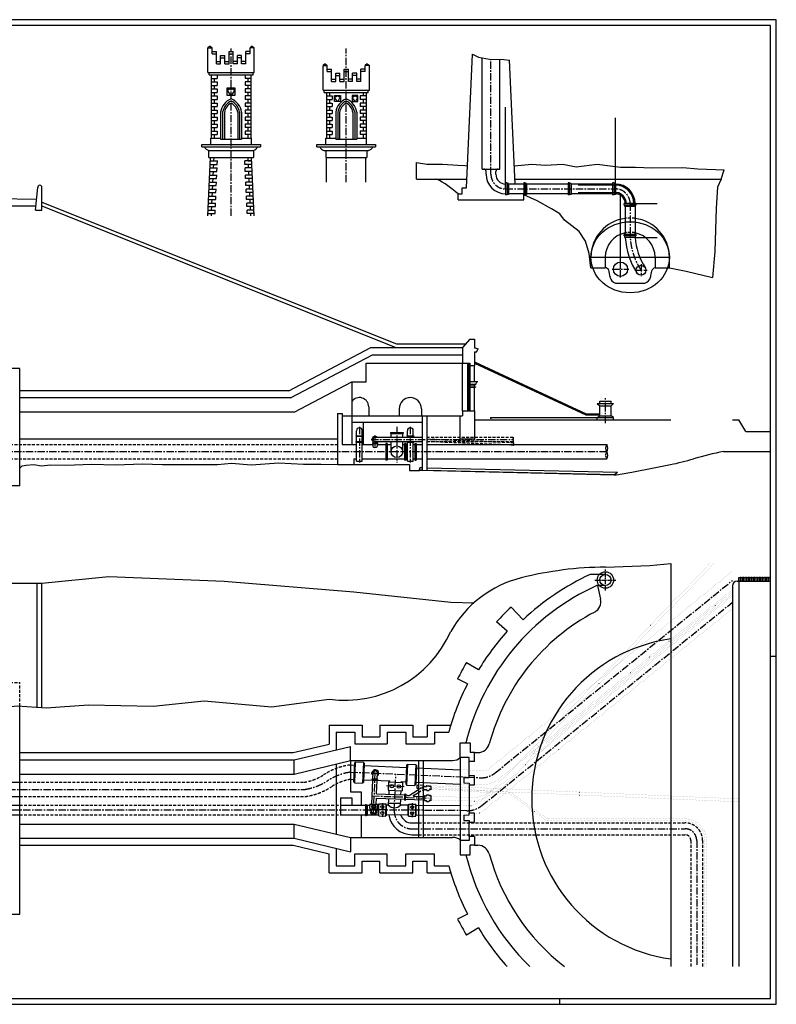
# Paper-space layout 'Ansicht 3' of a CAD drawing. Extents: x 1 to 126713, y 1 to 84101.
# Tile 3 of 3: x 62063 to 126713, y 1 to 84101. Entities that reach past the tile are written whole.
import ezdxf

# ---------------------------------------------------------------- set-up
doc = ezdxf.new("R2010")
doc.units = 0
doc.header["$LTSCALE"] = 500
for name, pattern in [('MITTE', [2, 1.25, -0.25, 0.25, -0.25]), ('MITTE2', [1.125, 0.75, -0.125, 0.125, -0.125]), ('PUNKT', [0.25, 0, -0.25]), ('VERDECKT', [0.375, 0.25, -0.125]), ('VERDECKTX2', [0.75, 0.5, -0.25])]:
    doc.linetypes.add(name, pattern=pattern)
for name, color, linetype in [('3DHilf', 4, 'CONTINUOUS'), ('3DXHilf', 3, 'CONTINUOUS'), ('MI25', 7, 'MITTE'), ('MI25K', 8, 'MITTE2'), ('P50', 1, 'PUNKT'), ('RAHMENA', 7, 'CONTINUOUS'), ('RAHMENI', 4, 'CONTINUOUS'), ('VE25', 7, 'VERDECKTX2'), ('VE25K', 8, 'VERDECKT'), ('VE50', 1, 'VERDECKTX2'), ('VO20', 5, 'CONTINUOUS'), ('VO25', 7, 'CONTINUOUS'), ('VO35', 2, 'CONTINUOUS'), ('VO50', 1, 'CONTINUOUS'), ('VO70', 4, 'CONTINUOUS')]:
    doc.layers.add(name, color=color, linetype=linetype)

psp = doc.layouts.new('Ansicht 3')

# ---------------------------------------------------------------- linework, layer by layer
at = {"layer": '3DHilf'}
for p, q in [((103585, 69644), (103585, 76639)), ((112971, 69644), (112971, 75704)), ((114228, 68387), (116536, 68387)), ((114647, 65503), (116536, 65503))]:
    psp.add_line(p, q, dxfattribs=at)
at = {"layer": '3DXHilf'}
for p, q in [((113400, 62787), (113400, 69241)), ((110871, 63804), (117576, 63804))]:
    psp.add_line(p, q, dxfattribs=at)
psp.add_ellipse((114224, 63804), major_axis=(-3352, 0), ratio=0.904847, dxfattribs=at)
at = {"layer": 'MI25'}
for p, q in [((80127, 67335), (80127, 81652)), ((89965, 70227), (89965, 81652)), ((102328, 70901), (102328, 80728)), ((103585, 69644), (112971, 69644)), ((114228, 68387), (114228, 66145)), ((113400, 62078), (113400, 63497)), ((115153, 63223), (115153, 62184)), ((112690, 62787), (114109, 62787)), ((114633, 62703), (115672, 62703)), ((112113, 49649), (112113, 51780)), ((91090, 49336), (91090, 46293)), ((94290, 49336), (94290, 46293)), ((95440, 49336), (95440, 46293)), ((92096, 48255), (104240, 48255)), ((112221, 47195), (9120, 47195)), ((102681, 19760), (122963, 36204)), ((101559, 16983), (122963, 34338)), ((90333, 19832), (101451, 19353)), ((92294, 16184), (92459, 20028)), ((94071, 16565), (94204, 19665)), ((94909, 18584), (93410, 18649)), ((12092, 18356), (86413, 18356)), ((92176, 17798), (95026, 17701)), ((95139, 17667), (95074, 17692)), ((96687, 17713), (96470, 17630)), ((93064, 17191), (93054, 16009)), ((95186, 17658), (96438, 17615)), ((95608, 17168), (95598, 15986)), ((96687, 17503), (96470, 17601)), ((7369, 16603), (92663, 16603)), ((100282, 16537), (92663, 16603)), ((95578, 14992), (118913, 14992)), ((119913, 13992), (119913, 3222))]:
    psp.add_line(p, q, dxfattribs=at)
for centre, radius, start, end in [((103585, 70901), 1257, 180, 270), ((112971, 68387), 1257, 0, 90), ((119899, 65824), 5680, 176.76294, 213.32536), ((91078, 14882), 5006, 98.55807, 122.70586), ((101529, 21180), 1828, 267.53358, 309.03551), ((85668, 23306), 5006, 278.55807, 302.70586), ((100299, 18536), 2000, 269.5002, 309.03551), ((95578, 16500), 1509, 177.53358, 270), ((118913, 13992), 1000, 0, 90)]:
    psp.add_arc(centre, radius, start, end, dxfattribs=at)
at = {"layer": 'MI25K'}
for p, q in [((92421, 48580), (92421, 47480)), ((112113, 35342), (112113, 37142)), ((111213, 36242), (113013, 36242))]:
    psp.add_line(p, q, dxfattribs=at)
at = {"layer": 'P50'}
for p, q in [((106757, 22753), (106916, 22557)), ((106195, 22176), (106367, 21964)), ((106074, 21553), (106074, 21553)), ((104606, 19742), (105382, 20622)), ((96537, 18700), (123513, 17543)), ((96537, 18450), (123513, 17293)), ((120611, 13992), (120611, 3222)), ((120763, 13992), (120763, 3222))]:
    psp.add_line(p, q, dxfattribs=at)
at = {"layer": 'P50', "ltscale": 0.25}
for p, q in [((96862, 17676), (97012, 17676)), ((96717, 17620), (96837, 17620)), ((96717, 17594), (96837, 17594)), ((96837, 17651), (96837, 17563)), ((96862, 17538), (97012, 17538)), ((97037, 17651), (97037, 17563)), ((97187, 17620), (97037, 17620)), ((97187, 17594), (97037, 17594))]:
    psp.add_line(p, q, dxfattribs=at)
at = {"layer": 'P50'}
for points in [[(99713, 16961), (100252, 16956, 0.204681), (101703, 17561), (106892, 22892), (121017, 37642)], [(99713, 20040), (101477, 19962, 0.183092), (102297, 20233), (122963, 36989)], [(99713, 18816), (101424, 18743, 0.182188), (103065, 19286), (122963, 35420)], [(105848, 21543), (106030, 21392), (106030, 21392, 0.261243), (107267, 22324), (107267, 22324), (122963, 35051)], [(105968, 21640), (106074, 21553, 0.255763), (107142, 22418), (107142, 22418), (122963, 35246)], [(99713, 16123), (100278, 16118, 0.174237), (101823, 16658), (122963, 33798)], [(97187, 18550), (103947, 18120, -0.142431), (104067, 18077), (107078, 15885, 0.158643), (107212, 15842), (118913, 15842)], [(97187, 18397), (103894, 17971, -0.142431), (104014, 17928), (107028, 15733, 0.158643), (107162, 15690), (118913, 15690)]]:
    psp.add_lwpolyline(points, format="xyb", dxfattribs=at)
for points in [[(122963, 34877), (105382, 20622), (106316, 21942), (107072, 22718), (121363, 37642)], [(97187, 17455), (101163, 17352), (102028, 17732), (102975, 18311), (103595, 18790), (104606, 19742), (102686, 18436), (101787, 17877), (101163, 17656), (97187, 17759)]]:
    psp.add_lwpolyline(points, dxfattribs=at)
at = {"layer": 'P50', "ltscale": 0.5}
for centre, start, end in [((96862, 17651), 90, 180), ((97012, 17651), 360, 90), ((96862, 17563), 180, 270), ((97012, 17563), 270, 360)]:
    psp.add_arc(centre, 25, start, end, dxfattribs=at)
at = {"layer": 'P50'}
for radius in [1850, 1698]:
    psp.add_arc((118913, 13992), radius, 0, 90, dxfattribs=at)
at = {"layer": 'RAHMENA'}
for p, q in [((126713, 84101), (1, 84101)), ((126713, 1), (126713, 84101)), ((126713, 29701), (126213, 29701)), ((1, 1), (126713, 1))]:
    psp.add_line(p, q, dxfattribs=at)
at = {"layer": 'RAHMENI'}
for p, q in [((126213, 83601), (2501, 83601)), ((126213, 501), (126213, 83601)), ((2501, 501), (126213, 501))]:
    psp.add_line(p, q, dxfattribs=at)
at = {"layer": 'VE25'}
for p, q in [((96840, 48430), (104240, 48430)), ((104276, 47958), (96840, 48263)), ((96840, 48080), (104240, 48080)), ((104268, 47758), (96840, 48063)), ((60863, 47805), (89221, 47805)), ((60863, 46586), (89221, 46586)), ((60863, 27485), (62063, 27485)), ((62063, 25486), (62063, 27485)), ((62063, 18966), (86366, 18966)), ((96537, 18700), (96137, 18717)), ((96137, 18342), (96537, 18592)), ((62063, 17747), (86457, 17747)), ((96537, 18450), (96137, 18467)), ((96137, 18106), (96537, 18356)), ((62063, 17022), (89463, 17022)), ((62063, 16184), (89463, 16184)), ((96137, 15494), (118913, 15494)), ((96137, 14489), (118913, 14489)), ((119410, 13992), (119410, 3222)), ((120416, 13992), (120416, 3222))]:
    psp.add_line(p, q, dxfattribs=at)
for centre, radius, start, end in [((91078, 14882), 5616, 97.84972, 122.70586), ((85668, 23306), 4397, 279.1332, 302.70586), ((85668, 23306), 5616, 278.0795, 302.70586), ((91078, 14882), 4397, 99.4022, 122.70586), ((118913, 13992), 1503, 0, 90), ((118913, 13992), 497, 0, 90)]:
    psp.add_arc(centre, radius, start, end, dxfattribs=at)
at = {"layer": 'VE25K'}
for centre, radius, start, end in [((104361, 48342), 149, 144.06558, 215.93442), ((104119, 48342), 149, 324.06558, 35.93442), ((104119, 48167), 149, 324.06558, 35.93442), ((104343, 47905), 85.2, 141.71108, 213.57992), ((104205, 47910), 85.2, 321.71108, 33.57992), ((104201, 47811), 85.2, 321.71108, 33.57992), ((112641, 46890), 519, 144.06558, 215.93442)]:
    psp.add_arc(centre, radius, start, end, dxfattribs=at)
at = {"layer": 'VE50'}
for radius, start, end in [(3352, 82.70975, 97.1514), (2134, 78.56424, 101.21626)]:
    psp.add_arc((114224, 63804), radius, start, end, dxfattribs=at)
at = {"layer": 'VO20'}
for p, q in [((123648, 36142), (123648, 36442)), ((123783, 36142), (123783, 36442)), ((123918, 36142), (123918, 36442)), ((124053, 36142), (124053, 36442)), ((124188, 36142), (124188, 36442)), ((124323, 36142), (124323, 36442)), ((124458, 36142), (124458, 36442)), ((124593, 36142), (124593, 36442)), ((124728, 36142), (124728, 36442)), ((124863, 36142), (124863, 36442)), ((124998, 36142), (124998, 36442)), ((125133, 36142), (125133, 36442)), ((125268, 36142), (125268, 36442)), ((125403, 36142), (125403, 36442)), ((125538, 36142), (125538, 36442)), ((125673, 36142), (125673, 36442)), ((125808, 36142), (125808, 36442)), ((125943, 36142), (125943, 36442)), ((126078, 36142), (126078, 36442))]:
    psp.add_line(p, q, dxfattribs=at)
at = {"layer": 'VO25'}
for p, q in [((78332, 81835), (78152, 81685)), ((78152, 81685), (78511, 81685)), ((78152, 79585), (78152, 81685)), ((78332, 81835), (78511, 81685)), ((78511, 81185), (78511, 81685)), ((81923, 81835), (81743, 81685)), ((81743, 81185), (81743, 81685)), ((82102, 81685), (81743, 81685)), ((81923, 81835), (82102, 81685)), ((82102, 79585), (82102, 81685)), ((78511, 81385), (78870, 81385)), ((78511, 81185), (78870, 81185)), ((78870, 80335), (78870, 81385)), ((79229, 80335), (79229, 81035)), ((79229, 81035), (79589, 81035)), ((79229, 80835), (79589, 80835)), ((79589, 80335), (79589, 81035)), ((79948, 81385), (80307, 81385)), ((79948, 80335), (79948, 81385)), ((79948, 81185), (80307, 81185)), ((80307, 80335), (80307, 81385)), ((81025, 81035), (80666, 81035)), ((80666, 80335), (80666, 81035)), ((81025, 80835), (80666, 80835)), ((81025, 80335), (81025, 81035)), ((81743, 81385), (81384, 81385)), ((81384, 80335), (81384, 81385)), ((81743, 81185), (81384, 81185)), ((78870, 80535), (79229, 80535)), ((78870, 80335), (79229, 80335)), ((79589, 80535), (79948, 80535)), ((79589, 80335), (79948, 80335)), ((80666, 80535), (80307, 80535)), ((80666, 80335), (80307, 80335)), ((81384, 80535), (81025, 80535)), ((81384, 80335), (81025, 80335)), ((88170, 80335), (87990, 80185)), ((87990, 80185), (88349, 80185)), ((87990, 78085), (87990, 80185)), ((88170, 80335), (88349, 80185)), ((88349, 79685), (88349, 80185)), ((91760, 80335), (91581, 80185)), ((91581, 79685), (91581, 80185)), ((91940, 80185), (91581, 80185)), ((91760, 80335), (91940, 80185)), ((91940, 78085), (91940, 80185)), ((78152, 79585), (82102, 79585)), ((78252, 79385), (78252, 79585)), ((78252, 79385), (82002, 79385)), ((78438, 79385), (78438, 73985)), ((78438, 79085), (78938, 79085)), ((78688, 79085), (78688, 78785)), ((78938, 79385), (78938, 79085)), ((81316, 79385), (81316, 79085)), ((81816, 79085), (81316, 79085)), ((81566, 79085), (81566, 78785)), ((81816, 79385), (81816, 73985)), ((82002, 79385), (82002, 79585)), ((88349, 79885), (88708, 79885)), ((88349, 79685), (88708, 79685)), ((88708, 78835), (88708, 79885)), ((89067, 78835), (89067, 79535)), ((89067, 79535), (89426, 79535)), ((89067, 79335), (89426, 79335)), ((89426, 78835), (89426, 79535)), ((89785, 79885), (90145, 79885)), ((89785, 78835), (89785, 79885)), ((89785, 79685), (90145, 79685)), ((90145, 78835), (90145, 79885)), ((90863, 79535), (90504, 79535)), ((90504, 78835), (90504, 79535)), ((90863, 79335), (90504, 79335)), ((90863, 78835), (90863, 79535)), ((91581, 79885), (91222, 79885)), ((91222, 78835), (91222, 79885)), ((91581, 79685), (91222, 79685)), ((78438, 78785), (78938, 78785)), ((78438, 78485), (78938, 78485)), ((78438, 78485), (78938, 78485)), ((78688, 78485), (78688, 78185)), ((78938, 78785), (78938, 78485)), ((79802, 78285), (80452, 78285)), ((79802, 77635), (79802, 78285)), ((80452, 78285), (80452, 77635)), ((81816, 78785), (81316, 78785)), ((81316, 78785), (81316, 78485)), ((81816, 78485), (81316, 78485)), ((81816, 78485), (81316, 78485)), ((81566, 78485), (81566, 78185)), ((88708, 79035), (89067, 79035)), ((88708, 78835), (89067, 78835)), ((89426, 79035), (89785, 79035)), ((89426, 78835), (89785, 78835)), ((90504, 79035), (90145, 79035)), ((90504, 78835), (90145, 78835)), ((91222, 79035), (90863, 79035)), ((91222, 78835), (90863, 78835)), ((78438, 78185), (78938, 78185)), ((78438, 77885), (78938, 77885)), ((78438, 77585), (78938, 77585)), ((78688, 77885), (78688, 77585)), ((78938, 78185), (78938, 77885)), ((78938, 77585), (78938, 77285)), ((80452, 77635), (79802, 77635)), ((81816, 78185), (81316, 78185)), ((81316, 78185), (81316, 77885)), ((81816, 77885), (81316, 77885)), ((81816, 77585), (81316, 77585)), ((81316, 77585), (81316, 77285)), ((81566, 77885), (81566, 77585)), ((87990, 78085), (91940, 78085)), ((88090, 77885), (88090, 78085)), ((88090, 77885), (91840, 77885)), ((88276, 77885), (88276, 73985)), ((88276, 77585), (88776, 77585)), ((88526, 77885), (88526, 77585)), ((88776, 77585), (88776, 77285)), ((88961, 77623), (89461, 77623)), ((88961, 77123), (88961, 77623)), ((89461, 77623), (89461, 77123)), ((90969, 77623), (90469, 77623)), ((90469, 77623), (90469, 77123)), ((90969, 77123), (90969, 77623)), ((91654, 77585), (91154, 77585)), ((91154, 77585), (91154, 77285)), ((91404, 77885), (91404, 77585)), ((91654, 77885), (91654, 73985)), ((91840, 77885), (91840, 78085)), ((78438, 77285), (78938, 77285)), ((78438, 76985), (78938, 76985)), ((78438, 76685), (78938, 76685)), ((78688, 77285), (78688, 76985)), ((78688, 76685), (78688, 76385)), ((78938, 76985), (78938, 76685)), ((81816, 77285), (81316, 77285)), ((81816, 76985), (81316, 76985)), ((81316, 76985), (81316, 76685)), ((81816, 76685), (81316, 76685)), ((81566, 77285), (81566, 76985)), ((81566, 76685), (81566, 76385)), ((88276, 77285), (88776, 77285)), ((88276, 76985), (88776, 76985)), ((88276, 76685), (88776, 76685)), ((88526, 77285), (88526, 76985)), ((88526, 76685), (88526, 76385)), ((88776, 76985), (88776, 76685)), ((89461, 77123), (88961, 77123)), ((90469, 77123), (90969, 77123)), ((91654, 77285), (91154, 77285)), ((91654, 76985), (91154, 76985)), ((91154, 76985), (91154, 76685)), ((91654, 76685), (91154, 76685)), ((91404, 77285), (91404, 76985)), ((91404, 76685), (91404, 76385)), ((78438, 76385), (78938, 76385)), ((78438, 76085), (78938, 76085)), ((78438, 75785), (78938, 75785)), ((78688, 76085), (78688, 75785)), ((78938, 76385), (78938, 76085)), ((78938, 75785), (78938, 75485)), ((79227, 76213), (79227, 73885)), ((79402, 76198), (79402, 73885)), ((79552, 76185), (79552, 73885)), ((80702, 76185), (80702, 73885)), ((80852, 76198), (80852, 73885)), ((81027, 76213), (81027, 73885)), ((81816, 76385), (81316, 76385)), ((81316, 76385), (81316, 76085)), ((81816, 76085), (81316, 76085)), ((81816, 75785), (81316, 75785)), ((81316, 75785), (81316, 75485)), ((81566, 76085), (81566, 75785)), ((88276, 76385), (88776, 76385)), ((88276, 76085), (88776, 76085)), ((88276, 75785), (88776, 75785)), ((88526, 76085), (88526, 75785)), ((88776, 76385), (88776, 76085)), ((88776, 75785), (88776, 75485)), ((89065, 76213), (89065, 73885)), ((89240, 76198), (89240, 73885)), ((89390, 76185), (89390, 73885)), ((90540, 76185), (90540, 73885)), ((90690, 76198), (90690, 73885)), ((90865, 76213), (90865, 73885)), ((91654, 76385), (91154, 76385)), ((91154, 76385), (91154, 76085)), ((91654, 76085), (91154, 76085)), ((91654, 75785), (91154, 75785)), ((91154, 75785), (91154, 75485)), ((91404, 76085), (91404, 75785)), ((78438, 75485), (78938, 75485)), ((78438, 75185), (78938, 75185)), ((78438, 74885), (78938, 74885)), ((78688, 75485), (78688, 75185)), ((78688, 74885), (78688, 74585)), ((78938, 75185), (78938, 74885)), ((81816, 75485), (81316, 75485)), ((81816, 75185), (81316, 75185)), ((81316, 75185), (81316, 74885)), ((81816, 74885), (81316, 74885)), ((81566, 75485), (81566, 75185)), ((81566, 74885), (81566, 74585)), ((88276, 75485), (88776, 75485)), ((88276, 75185), (88776, 75185)), ((88276, 74885), (88776, 74885)), ((88526, 75485), (88526, 75185)), ((88526, 74885), (88526, 74585)), ((88776, 75185), (88776, 74885)), ((91654, 75485), (91154, 75485)), ((91654, 75185), (91154, 75185)), ((91154, 75185), (91154, 74885)), ((91654, 74885), (91154, 74885)), ((91404, 75485), (91404, 75185)), ((91404, 74885), (91404, 74585)), ((78438, 74585), (78938, 74585)), ((78438, 74285), (78938, 74285)), ((78688, 74285), (78688, 73985)), ((78938, 74585), (78938, 74285)), ((81816, 74585), (81316, 74585)), ((81316, 74585), (81316, 74285)), ((81816, 74285), (81316, 74285)), ((81566, 74285), (81566, 73985)), ((88276, 74585), (88776, 74585)), ((88276, 74285), (88776, 74285)), ((88526, 74285), (88526, 73985)), ((88776, 74585), (88776, 74285)), ((91654, 74585), (91154, 74585)), ((91154, 74585), (91154, 74285)), ((91654, 74285), (91154, 74285)), ((91404, 74285), (91404, 73985)), ((77613, 73435), (82642, 73435)), ((77613, 73235), (77613, 73435)), ((77613, 73235), (82642, 73235)), ((78387, 73985), (79227, 73985)), ((78387, 73435), (78387, 73985)), ((79227, 73885), (81027, 73885)), ((81027, 73985), (81867, 73985)), ((81867, 73435), (81867, 73985)), ((82642, 73435), (82642, 73235)), ((87450, 73435), (92479, 73435)), ((87450, 73235), (87450, 73435)), ((87450, 73235), (92479, 73235)), ((88225, 73985), (89065, 73985)), ((88225, 73435), (88225, 73985)), ((89065, 73885), (90865, 73885)), ((90865, 73985), (91705, 73985)), ((91705, 73435), (91705, 73985)), ((92479, 73435), (92479, 73235)), ((78143, 67335), (78377, 72335)), ((78222, 72935), (82032, 72935)), ((78222, 72335), (78222, 72935)), ((78222, 72335), (82032, 72335)), ((82112, 67335), (81877, 72335)), ((82032, 72935), (82032, 72335)), ((88060, 72935), (91870, 72935)), ((88215, 72935), (88215, 72335)), ((88215, 72335), (91715, 72335)), ((88288, 70227), (88288, 72335)), ((91641, 70227), (91641, 72335)), ((91715, 72935), (91715, 72335)), ((78349, 71735), (78950, 71735)), ((78363, 72035), (78663, 72035)), ((78363, 72035), (78964, 72035)), ((78635, 71435), (78649, 71735)), ((78663, 72035), (78677, 72321)), ((78950, 71735), (78964, 72035)), ((81891, 72035), (81291, 72035)), ((81305, 71735), (81291, 72035)), ((81905, 71735), (81305, 71735)), ((81591, 72035), (81577, 72321)), ((81591, 72035), (81577, 72321)), ((81591, 72035), (81891, 72035)), ((81891, 72035), (81591, 72035)), ((81619, 71435), (81605, 71735)), ((78307, 70835), (78907, 70835)), ((78321, 71135), (78922, 71135)), ((78335, 71435), (78936, 71435)), ((78607, 70835), (78621, 71135)), ((78893, 70535), (78907, 70835)), ((78922, 71135), (78936, 71435)), ((81919, 71435), (81319, 71435)), ((81333, 71135), (81319, 71435)), ((81933, 71135), (81333, 71135)), ((81947, 70835), (81347, 70835)), ((81361, 70535), (81347, 70835)), ((81647, 70835), (81633, 71135)), ((78265, 69935), (78865, 69935)), ((78279, 70235), (78879, 70235)), ((78293, 70535), (78893, 70535)), ((78551, 69635), (78565, 69935)), ((78579, 70235), (78593, 70535)), ((78865, 69935), (78879, 70235)), ((81962, 70535), (81361, 70535)), ((81976, 70235), (81375, 70235)), ((81389, 69935), (81375, 70235)), ((81990, 69935), (81389, 69935)), ((81675, 70235), (81661, 70535)), ((81703, 69635), (81689, 69935)), ((63413, 67820), (63613, 69766)), ((63963, 67820), (63963, 69766)), ((78222, 69035), (78823, 69035)), ((78236, 69335), (78837, 69335)), ((78251, 69635), (78851, 69635)), ((78523, 69035), (78537, 69335)), ((78809, 68735), (78823, 69035)), ((78837, 69335), (78851, 69635)), ((82004, 69635), (81403, 69635)), ((81417, 69335), (81403, 69635)), ((82018, 69335), (81417, 69335)), ((82032, 69035), (81431, 69035)), ((81445, 68735), (81431, 69035)), ((81732, 69035), (81718, 69335)), ((55851, 68195), (63452, 68195)), ((63509, 68749), (59707, 68800)), ((63963, 68526), (94272, 56402)), ((63963, 68197), (94213, 56097)), ((78180, 68135), (78781, 68135)), ((78194, 68435), (78795, 68435)), ((78208, 68735), (78809, 68735)), ((78466, 67835), (78480, 68135)), ((78495, 68435), (78509, 68735)), ((78781, 68135), (78795, 68435)), ((82046, 68735), (81445, 68735)), ((82060, 68435), (81459, 68435)), ((81473, 68135), (81459, 68435)), ((82074, 68135), (81473, 68135)), ((81760, 68435), (81746, 68735)), ((81788, 67835), (81774, 68135)), ((63413, 67820), (63963, 67820)), ((78152, 67535), (78753, 67535)), ((78166, 67835), (78767, 67835)), ((78443, 67335), (78452, 67535)), ((78753, 67535), (78767, 67835)), ((82088, 67835), (81488, 67835)), ((81502, 67535), (81488, 67835)), ((82102, 67535), (81502, 67535)), ((81811, 67335), (81802, 67535)), ((94272, 56402), (100165, 56402)), ((99913, 50695), (99913, 54776)), ((100313, 54776), (100313, 50695)), ((100413, 54776), (100413, 50695)), ((100913, 54864), (110456, 50426)), ((100913, 54776), (110438, 50346)), ((100513, 54576), (100513, 50695)), ((100913, 53201), (100913, 54576)), ((90440, 53176), (90440, 50276)), ((100513, 53201), (101213, 53201)), ((100513, 52976), (101013, 52976)), ((100513, 52926), (101013, 52926)), ((100513, 52751), (101013, 52751)), ((100513, 52701), (101013, 52701)), ((100913, 52751), (100913, 52926)), ((100913, 50695), (100913, 52701)), ((101013, 52976), (101013, 52926)), ((101013, 52751), (101013, 52701)), ((111413, 51326), (112813, 51326)), ((111413, 51326), (111638, 51126)), ((111638, 51526), (112588, 51526)), ((111638, 51526), (112588, 51526)), ((111638, 51326), (111638, 51526)), ((112588, 51326), (112588, 51526)), ((112588, 51126), (112813, 51326)), ((91890, 51026), (91890, 50276)), ((94490, 50876), (94490, 50276)), ((96390, 50876), (96390, 50276)), ((111638, 50276), (111638, 51126)), ((111638, 51126), (112588, 51126)), ((112588, 50276), (112588, 51126)), ((90440, 49726), (90440, 47805)), ((91415, 49726), (91415, 47805)), ((102313, 50126), (111413, 50126)), ((110438, 50346), (111638, 50346)), ((110456, 50426), (111638, 50426)), ((111413, 50126), (111638, 50276)), ((111413, 49926), (111413, 50126)), ((111413, 50126), (112813, 50126)), ((111638, 50276), (112588, 50276)), ((112813, 50126), (112588, 50276)), ((112813, 49926), (112813, 50126)), ((90840, 48570), (90840, 48995)), ((91340, 48570), (91340, 48995)), ((93740, 48855), (93740, 48755)), ((93740, 48855), (94840, 48855)), ((93740, 48805), (94840, 48805)), ((94840, 48855), (94840, 48755)), ((95190, 48570), (95190, 48995)), ((95690, 48570), (95690, 48995)), ((89221, 48276), (62063, 48276)), ((90790, 48570), (91390, 48570)), ((90790, 48570), (90790, 48520)), ((90790, 48520), (91390, 48520)), ((90790, 48070), (91390, 48070)), ((90790, 48070), (90790, 48020)), ((90790, 48020), (91390, 48020)), ((90840, 48070), (90840, 48520)), ((90840, 46395), (90840, 48020)), ((91340, 48070), (91340, 48520)), ((91340, 46395), (91340, 48020)), ((91390, 48570), (91390, 48520)), ((91390, 48070), (91390, 48020)), ((92196, 47962), (92196, 47912)), ((92196, 47962), (92646, 47962)), ((92246, 48255), (92246, 47962)), ((92421, 48430), (96440, 48430)), ((92421, 48080), (96440, 48080)), ((92596, 48080), (92596, 47962)), ((92646, 47962), (92646, 47912)), ((93740, 48755), (94840, 48755)), ((93790, 48430), (93790, 48755)), ((93790, 47195), (93790, 48080)), ((94790, 48430), (94790, 48755)), ((94790, 47195), (94790, 48080)), ((95140, 48570), (95740, 48570)), ((95140, 48570), (95140, 48520)), ((95140, 48520), (95740, 48520)), ((95140, 48070), (95140, 48020)), ((95140, 48070), (95740, 48070)), ((95140, 48020), (95740, 48020)), ((95190, 48430), (95190, 48520)), ((95190, 48070), (95190, 48080)), ((95190, 46395), (95190, 48020)), ((95690, 48430), (95690, 48520)), ((95690, 48070), (95690, 48080)), ((95690, 46395), (95690, 48020)), ((95740, 48570), (95740, 48520)), ((95740, 48070), (95740, 48020)), ((90821, 47805), (90840, 47805)), ((91340, 47805), (92246, 47805)), ((92196, 47912), (92646, 47912)), ((92246, 47912), (92246, 47655)), ((92596, 47912), (92596, 47655)), ((92596, 47805), (93351, 47805)), ((93351, 47905), (93351, 46485)), ((93476, 47905), (93351, 47905)), ((93414, 47905), (93414, 46485)), ((93476, 47905), (93476, 46485)), ((93476, 47805), (93790, 47805)), ((94790, 47805), (94938, 47805)), ((95063, 47905), (94938, 47905)), ((94938, 47905), (94938, 46485)), ((95000, 47905), (95000, 46485)), ((95063, 47905), (95063, 46485)), ((95063, 47805), (95190, 47805)), ((95690, 47805), (95817, 47805)), ((95817, 47905), (95817, 46485)), ((95817, 47905), (95942, 47905)), ((95880, 47905), (95880, 46485)), ((95942, 47905), (95942, 46485)), ((95942, 47805), (96440, 47805)), ((96840, 47805), (112221, 47805)), ((90821, 46586), (90840, 46586)), ((90840, 46395), (91340, 46395)), ((91340, 46586), (93351, 46586)), ((93476, 46485), (93351, 46485)), ((93476, 46586), (94938, 46586)), ((95063, 46485), (94938, 46485)), ((95063, 46586), (95190, 46586)), ((95190, 46395), (95690, 46395)), ((95690, 46586), (95817, 46586)), ((95817, 46485), (95942, 46485)), ((95942, 46586), (96440, 46586)), ((96840, 46586), (112221, 46586)), ((96238, 45620), (96240, 45820)), ((96440, 45615), (96238, 45620)), ((96440, 45815), (96240, 45820)), ((113140, 45420), (96840, 45806)), ((112900, 45225), (96840, 45606)), ((113140, 45420), (112900, 45225)), ((117713, 37642), (117713, 3222)), ((123513, 36442), (126213, 36442)), ((123513, 36142), (123513, 36442)), ((63563, 25383), (63563, 35983)), ((63963, 25356), (63963, 35983)), ((111442, 35767), (111703, 34612)), ((122963, 35742), (122963, 3222)), ((123363, 36142), (126213, 36142)), ((123513, 36142), (123513, 3222)), ((88503, 23852), (91323, 23852)), ((88503, 23852), (88503, 22223)), ((91323, 23852), (91323, 22852)), ((92846, 23852), (92846, 22852)), ((92846, 23852), (95666, 23852)), ((95666, 23852), (95666, 22852)), ((96884, 23852), (96884, 22852)), ((96884, 23852), (98903, 23852)), ((91323, 22852), (92846, 22852)), ((95666, 22852), (96884, 22852)), ((85441, 21495), (88503, 22223)), ((62063, 21495), (85441, 21495)), ((99713, 21078), (99713, 14020)), ((100913, 21504), (101221, 21504)), ((90311, 20445), (90651, 20430)), ((90660, 20644), (90589, 18995)), ((90660, 20644), (90735, 20640)), ((90738, 20715), (90661, 18917)), ((90738, 20715), (91438, 20685)), ((91438, 20685), (91360, 18887)), ((91434, 20610), (91509, 20607)), ((91509, 20607), (91438, 18959)), ((91500, 20393), (95117, 20238)), ((95126, 20451), (95055, 18803)), ((95126, 20451), (95201, 20448)), ((95204, 20523), (95127, 18725)), ((95204, 20523), (95903, 20493)), ((95903, 20493), (95826, 18695)), ((95900, 20418), (95975, 20415)), ((95975, 20415), (95904, 18766)), ((95966, 20201), (99713, 20040)), ((92240, 19288), (92260, 19749)), ((92614, 19272), (92634, 19733)), ((90360, 19219), (90598, 19209)), ((90589, 18995), (90664, 18992)), ((90661, 18917), (91360, 18887)), ((91363, 18962), (91438, 18959)), ((91447, 19172), (93676, 19076)), ((92146, 17120), (92233, 19138)), ((92183, 19141), (92187, 19216)), ((92187, 19216), (92661, 19195)), ((92212, 19214), (92215, 19289)), ((92215, 19289), (92639, 19271)), ((92558, 17972), (92608, 19122)), ((92636, 19196), (92639, 19271)), ((92658, 19120), (92661, 19195)), ((93575, 18992), (93545, 18293)), ((93575, 18992), (94774, 18941)), ((93672, 18988), (93676, 19076)), ((94677, 18945), (94681, 19033)), ((94681, 19033), (95064, 19016)), ((94774, 18941), (94744, 18241)), ((95055, 18803), (95130, 18800)), ((95127, 18725), (95826, 18695)), ((95829, 18769), (95904, 18766)), ((95913, 18980), (96537, 18953)), ((95987, 18724), (95987, 18474)), ((95987, 18724), (96137, 18717)), ((96537, 18953), (99713, 18816)), ((96537, 18592), (96687, 18592)), ((96687, 18622), (96687, 18592)), ((96687, 18622), (96717, 18622)), ((96717, 18622), (96717, 18592)), ((96717, 18592), (96837, 18592)), ((96837, 18649), (96837, 18592)), ((96862, 18674), (97012, 18674)), ((97037, 18649), (97037, 18592)), ((97157, 18592), (97037, 18592)), ((97157, 18622), (97157, 18592)), ((97187, 18622), (97157, 18622)), ((97187, 18622), (97187, 18326)), ((92558, 17972), (94982, 17890)), ((93545, 18293), (94744, 18241)), ((93627, 17936), (93642, 18289)), ((94632, 17902), (94647, 18245)), ((94963, 17440), (94985, 17965)), ((94985, 17965), (95060, 17962)), ((95038, 17438), (95060, 17962)), ((95210, 17831), (95057, 17888)), ((95341, 17844), (96137, 18342)), ((95706, 17836), (96137, 18106)), ((95718, 17790), (96567, 17761)), ((95987, 18474), (96137, 18467)), ((96537, 18356), (96687, 18356)), ((96687, 17807), (96567, 17761)), ((96687, 18356), (96687, 18326)), ((96687, 18326), (96717, 18326)), ((96687, 17837), (96687, 17807)), ((96687, 17837), (96717, 17837)), ((96717, 18356), (96837, 18356)), ((96717, 18356), (96717, 18326)), ((96717, 17837), (96717, 17807)), ((96717, 17807), (96837, 17807)), ((96837, 18356), (96837, 18299)), ((96837, 17864), (96837, 17807)), ((96862, 18274), (97012, 18274)), ((96862, 17889), (97012, 17889)), ((97157, 18356), (97037, 18356)), ((97037, 18356), (97037, 18299)), ((97037, 17864), (97037, 17807)), ((97157, 17807), (97037, 17807)), ((97157, 18356), (97157, 18326)), ((97187, 18326), (97157, 18326)), ((97187, 17837), (97157, 17837)), ((97157, 17837), (97157, 17807)), ((97187, 17837), (97187, 17377)), ((89463, 17022), (90438, 17022)), ((91247, 17022), (91597, 17022)), ((91597, 17072), (91672, 17072)), ((91597, 17072), (91597, 16134)), ((91672, 17072), (91672, 16134)), ((91672, 17047), (91747, 17047)), ((91747, 17047), (91747, 16159)), ((91747, 17022), (92005, 17022)), ((91992, 16739), (92007, 17088)), ((92007, 17088), (92657, 17060)), ((92032, 17087), (92034, 17125)), ((92034, 17125), (92633, 17099)), ((92521, 17104), (92542, 17598)), ((92542, 17598), (94966, 17515)), ((92632, 17061), (92633, 17099)), ((92642, 16711), (92657, 17060)), ((92655, 17022), (92665, 17022)), ((92723, 17022), (92665, 17022)), ((92715, 16146), (92723, 17059)), ((92760, 17059), (92723, 17059)), ((92752, 16086), (92761, 17118)), ((92761, 17118), (93363, 17113)), ((93354, 16081), (93363, 17113)), ((93400, 17053), (93362, 17053)), ((93392, 16140), (93400, 17053)), ((93587, 17014), (93400, 17016)), ((93587, 17014), (93611, 17561)), ((94599, 17140), (93593, 17149)), ((94593, 17005), (94616, 17527)), ((95267, 16999), (94593, 17005)), ((94963, 17440), (95038, 17438)), ((95041, 17513), (96567, 17461)), ((95259, 16124), (95267, 17037)), ((95305, 17037), (95267, 17037)), ((95296, 16064), (95305, 17096)), ((95305, 17096), (95907, 17091)), ((95898, 16059), (95907, 17091)), ((95944, 17031), (95907, 17031)), ((95936, 16118), (95944, 17031)), ((99713, 16961), (95944, 16993)), ((96687, 17407), (96567, 17461)), ((96687, 17620), (96662, 17610)), ((96687, 17599), (96662, 17610)), ((96687, 17624), (96687, 17620)), ((96687, 17624), (96717, 17624)), ((96687, 17599), (96687, 17590)), ((96687, 17599), (96687, 17594)), ((96687, 17590), (96717, 17590)), ((96687, 17407), (96687, 17377)), ((96687, 17377), (96717, 17377)), ((96717, 17624), (96717, 17620)), ((96717, 17594), (96717, 17590)), ((96717, 17407), (96837, 17407)), ((96717, 17407), (96717, 17377)), ((96837, 17407), (96837, 17350)), ((96862, 17325), (97012, 17325)), ((97157, 17407), (97037, 17407)), ((97037, 17407), (97037, 17350)), ((97157, 17407), (97157, 17377)), ((97187, 17377), (97157, 17377)), ((91247, 16184), (91597, 16184)), ((91597, 16134), (91672, 16134)), ((91672, 16159), (91747, 16159)), ((91747, 16184), (92661, 16184)), ((91992, 16739), (92642, 16711)), ((92017, 16737), (92016, 16700)), ((92016, 16700), (92615, 16674)), ((92119, 16476), (92128, 16695)), ((92494, 16467), (92503, 16679)), ((92617, 16712), (92615, 16674)), ((92715, 16184), (92661, 16184)), ((92752, 16146), (92715, 16146)), ((92752, 16086), (93354, 16081)), ((93392, 16140), (93354, 16140)), ((95260, 16161), (93392, 16178)), ((95297, 16124), (95259, 16124)), ((95296, 16064), (95898, 16059)), ((95936, 16118), (95899, 16118)), ((99713, 16123), (95936, 16155)), ((95578, 15494), (96137, 15494)), ((95578, 14489), (96137, 14489)), ((62063, 13589), (85441, 13589)), ((85441, 13589), (88503, 12860)), ((100913, 13580), (101221, 13580)), ((88503, 11232), (88503, 12860)), ((91323, 11232), (91323, 12232)), ((91323, 12232), (92846, 12232)), ((92846, 11232), (92846, 12232)), ((95666, 11232), (95666, 12232)), ((95666, 12232), (96884, 12232)), ((96884, 11232), (96884, 12232)), ((88503, 11232), (91323, 11232)), ((92846, 11232), (95666, 11232)), ((96884, 11232), (98903, 11232))]:
    psp.add_line(p, q, dxfattribs=at)
at = {"layer": 'VO25', "color": 7}
psp.add_line((108213, 1), (108213, 501), dxfattribs=at)
at = {"layer": 'VO25'}
for centre, radius in [((94290, 47195), 500), ((112113, 36242), 700), ((112113, 36242), 475), ((93862, 18629), 150), ((94457, 18604), 150), ((92325, 16899), 175), ((92325, 16899), 93.7), ((93060, 16856), 129), ((95604, 16833), 129), ((93055, 16344), 129), ((95599, 16321), 129)]:
    psp.add_circle(centre, radius, dxfattribs=at)
for centre, radius, start, end in [((79902, 78490), 326, 252.18682, 313.59367), ((80352, 78490), 326, 226.40633, 287.81318), ((80678, 78333), 890, 189.93117, 231.70513), ((79576, 78333), 890, 308.29487, 350.06883), ((89038, 77781), 251, 252.18682, 313.59367), ((89635, 77660), 684, 189.93117, 231.70513), ((89385, 77781), 251, 226.40633, 287.81318), ((88787, 77660), 684, 308.29487, 350.06883), ((90545, 77781), 251, 252.18682, 313.59367), ((91143, 77660), 684, 189.93117, 231.70513), ((90892, 77781), 251, 226.40633, 287.81318), ((90294, 77660), 684, 308.29487, 350.06883), ((80688, 75975), 1480, 112.26014, 170.76778), ((80688, 75975), 1305, 115.44363, 170.16666), ((80688, 75975), 1155, 119.04083, 169.54579), ((79567, 75975), 1480, 9.23222, 67.73986), ((79567, 75975), 1305, 9.83334, 64.55637), ((79567, 75975), 1155, 10.45421, 60.95917), ((90525, 75975), 1480, 112.26014, 170.76778), ((90525, 75975), 1305, 115.44363, 170.16666), ((90525, 75975), 1155, 119.04083, 169.54579), ((89404, 75975), 1480, 9.23222, 67.73986), ((89404, 75975), 1305, 9.83334, 64.55637), ((89404, 75975), 1155, 10.45421, 60.95917), ((78347, 73449), 530, 203.9173, 256.39322), ((81908, 73449), 530, 283.60678, 336.0827), ((88185, 73449), 530, 203.9173, 256.39322), ((91745, 73449), 530, 283.60678, 336.0827), ((63788, 69793), 177, 351.20259, 188.79741), ((100884, 53168), 232, 303.92958, 8.14544), ((91090, 51026), 800, 0, 144.34091), ((95440, 50876), 950, 0, 180), ((102382, 50076), 85.2, 144.06558, 215.93442), ((102382, 49976), 85.2, 144.06558, 215.93442), ((102244, 50076), 85.2, 324.06558, 35.93442), ((91090, 48995), 250, 0, 180), ((95440, 48995), 250, 0, 180), ((92421, 48255), 250, 44.427, 225.573), ((92421, 48255), 175, 90, 270), ((92421, 47758), 203, 210.51024, 329.48976), ((112641, 47500), 519, 144.06558, 215.93442), ((111801, 47500), 519, 324.06558, 35.93442), ((111801, 46890), 519, 324.06558, 35.93442), ((123363, 35742), 400, 90, 180), ((110727, 34392), 1000, 297.80375, 12.70565), ((119613, 17542), 18050, 117.80375, 164.9019), ((119613, 17542), 13800, 97.91369, 262.08631), ((101221, 22504), 1000, 270, 344.9019), ((92447, 19741), 288, 308.23929, 226.82787), ((92447, 19741), 188, 357.53358, 177.53358), ((96862, 18649), 25, 90, 180), ((97012, 18649), 25, 360, 90), ((95021, 17551), 150, 69.5657, 88.05191), ((95191, 17808), 150, 249.5657, 268.05191), ((95262, 17971), 150, 249.5657, 302.01603), ((95719, 17815), 25, 122.01603, 268.05191), ((96862, 18299), 25, 180, 270), ((96862, 17864), 25, 90, 180), ((97012, 18299), 25, 270, 360), ((97012, 17864), 25, 360, 90), ((94094, 17490), 696, 223.19146, 315.80893), ((96862, 17350), 25, 180, 270), ((97012, 17350), 25, 270, 360), ((92306, 16471), 288, 128.23122, 46.81981), ((92306, 16471), 188, 178.57025, 358.57025), ((95578, 16500), 2012, 189.27824, 270), ((95578, 16500), 1006, 199.35659, 270), ((101221, 12580), 1000, 15.0981, 90), ((119613, 17542), 18050, 195.0981, 232.4967)]:
    psp.add_arc(centre, radius, start, end, dxfattribs=at)
for p in [(123648, 36442), (123783, 36442), (123918, 36442), (124053, 36442), (124188, 36442), (124323, 36442), (124458, 36442), (124593, 36442), (124728, 36442), (124863, 36442), (124998, 36442), (125133, 36442), (125268, 36442), (125403, 36442), (125538, 36442), (125673, 36442), (125808, 36442), (125943, 36442), (126078, 36442)]:
    psp.add_point(p, dxfattribs=at)
at = {"layer": 'VO35'}
for p, q in [((101568, 71344), (101568, 80850)), ((103088, 71344), (103088, 80708)), ((95964, 71893), (96845, 71754)), ((95964, 70493), (95964, 71893)), ((96845, 71754), (98204, 71754)), ((98204, 71754), (99493, 71685)), ((99493, 71685), (100085, 71650)), ((100085, 71650), (100316, 71616)), ((104339, 71612), (105835, 71754)), ((105835, 71754), (106950, 71685)), ((106950, 71685), (108483, 71754)), ((108483, 71754), (109598, 71545)), ((109598, 71545), (111410, 71754)), ((111410, 71754), (113397, 71511)), ((113397, 71511), (114686, 71511)), ((114686, 71511), (116115, 71441)), ((101568, 71344), (103088, 71344)), ((101909, 70901), (101909, 71144)), ((102747, 70901), (102747, 71144)), ((116115, 71441), (118728, 71476)), ((118728, 71476), (120017, 71371)), ((120017, 71371), (122253, 71283)), ((121991, 70493), (122253, 71283)), ((95964, 70493), (97681, 70493)), ((97681, 70493), (100264, 70493)), ((103710, 70153), (103585, 70153)), ((103585, 70153), (103585, 69135)), ((103710, 70153), (103710, 69135)), ((103835, 70108), (103710, 70108)), ((103835, 70108), (103835, 69180)), ((105131, 70063), (103835, 70063)), ((104391, 70493), (121991, 70493)), ((105256, 70153), (105131, 70153)), ((105131, 70153), (105131, 69135)), ((105256, 70153), (105256, 69135)), ((105381, 70108), (105256, 70108)), ((105381, 70108), (105381, 69180)), ((108921, 70063), (105381, 70063)), ((109046, 70153), (108921, 70153)), ((108921, 70153), (108921, 69135)), ((109046, 70153), (109046, 69135)), ((109171, 70108), (109046, 70108)), ((109171, 70108), (109171, 69180)), ((112721, 70063), (109171, 70063)), ((113320, 69963), (109770, 69963)), ((112846, 70153), (112721, 70153)), ((112721, 70153), (112721, 69135)), ((112846, 70153), (112846, 69135)), ((112971, 70108), (112846, 70108)), ((112971, 70108), (112971, 69180)), ((121690, 69804), (121585, 67992)), ((121991, 70493), (121690, 69804)), ((103710, 69135), (103585, 69135)), ((103835, 69180), (103710, 69180)), ((105131, 69225), (103835, 69225)), ((106291, 68630), (105128, 69136)), ((105256, 69135), (105131, 69135)), ((105381, 69180), (105256, 69180)), ((108921, 69225), (105381, 69225)), ((109046, 69135), (108921, 69135)), ((109171, 69180), (109046, 69180)), ((112721, 69225), (109171, 69225)), ((113320, 69325), (109770, 69325)), ((112846, 69135), (112721, 69135)), ((112971, 69180), (112846, 69180)), ((107513, 67933), (106291, 68630)), ((113718, 68262), (113718, 68387)), ((114737, 68387), (113718, 68387)), ((114737, 68262), (113718, 68262)), ((113763, 68137), (113763, 68262)), ((114692, 68137), (113763, 68137)), ((113809, 68137), (113809, 65753)), ((114647, 68137), (114647, 65753)), ((114692, 68137), (114692, 68262)), ((114737, 68262), (114737, 68387)), ((108205, 67505), (107513, 67933)), ((108623, 66982), (108205, 67505)), ((121585, 67992), (121446, 64300)), ((109877, 66007), (108623, 66982)), ((110400, 65171), (109877, 66007)), ((113718, 65628), (113718, 65753)), ((114737, 65753), (113718, 65753)), ((114737, 65628), (113718, 65628)), ((113763, 65503), (113763, 65628)), ((114692, 65503), (114692, 65628)), ((114737, 65628), (114737, 65753)), ((110713, 64126), (110400, 65171)), ((114692, 65503), (113763, 65503)), ((113809, 65503), (113809, 65492)), ((110871, 62903), (110713, 64126)), ((121446, 64300), (121256, 62081)), ((110871, 62903), (112090, 62903)), ((116357, 62903), (117576, 62903)), ((117576, 62903), (119007, 62628)), ((119007, 62628), (121256, 62081)), ((112978, 61603), (115478, 61603)), ((85060, 52405), (92056, 56097)), ((92056, 56097), (99913, 56097)), ((85060, 52405), (62063, 52405)), ((89221, 50476), (89221, 46095)), ((89221, 50476), (89621, 50476)), ((89621, 50476), (89621, 47805)), ((89621, 50276), (99713, 50276)), ((90440, 50276), (90440, 49726)), ((90440, 49726), (96440, 49726)), ((96440, 50276), (96440, 45595)), ((96840, 50276), (96840, 45595)), ((100913, 49926), (117713, 49926)), ((122963, 49926), (123513, 49926)), ((124113, 48926), (123513, 49926)), ((124113, 48926), (126213, 48926)), ((89621, 47805), (90821, 47805)), ((90821, 47805), (90821, 46586)), ((90621, 46586), (90621, 46095)), ((90621, 46586), (90821, 46586)), ((112113, 37342), (115912, 37481)), ((115912, 37481), (117713, 37642)), ((63963, 35983), (69684, 36547)), ((69684, 36547), (79524, 36148)), ((112113, 36717), (110808, 36717)), ((54763, 35983), (63963, 35983)), ((79524, 36148), (90620, 35246)), ((112113, 35767), (111376, 35767)), ((90620, 35246), (98903, 34352)), ((98903, 34352), (100869, 34287)), ((105089, 32847), (104056, 33935)), ((103710, 31861), (102818, 32664)), ((101270, 28563), (100241, 29181)), ((100323, 27370), (99476, 27802)), ((64313, 25332), (67931, 25594)), ((67931, 25594), (73480, 25462)), ((73480, 25462), (77839, 25924)), ((77839, 25924), (83586, 25396)), ((83586, 25396), (88503, 26052)), ((89113, 23242), (89113, 21742)), ((89113, 23242), (90713, 23242)), ((90713, 23242), (90713, 22242)), ((93456, 23242), (93456, 22242)), ((93456, 23242), (95056, 23242)), ((95056, 23242), (95056, 22242)), ((97494, 23242), (98727, 23242)), ((97494, 23242), (97494, 22242)), ((90713, 22242), (93456, 22242)), ((95056, 22242), (97494, 22242)), ((99713, 21078), (99713, 22328)), ((99713, 22328), (100563, 22328)), ((100563, 22328), (100563, 21504)), ((100463, 21078), (99713, 21078)), ((100463, 20742), (100463, 21078)), ((100913, 21504), (100563, 21504)), ((100913, 20742), (100913, 21504)), ((89113, 20523), (89113, 14542)), ((90333, 20813), (90333, 18142)), ((90333, 20813), (99056, 20813)), ((96137, 20813), (96137, 14251)), ((96537, 20813), (96537, 14251)), ((100913, 20742), (100463, 20742)), ((99999, 19369), (100463, 19383)), ((99999, 19369), (99999, 18914)), ((100913, 19523), (100463, 19523)), ((100463, 19383), (100463, 19523)), ((100913, 18761), (100913, 19523)), ((59613, 18966), (62063, 18966)), ((99999, 18914), (100463, 18901)), ((100463, 18901), (100463, 18761)), ((100463, 18761), (100913, 18761)), ((59613, 17747), (62063, 17747)), ((90333, 18142), (91247, 18142)), ((91247, 18142), (91247, 17022)), ((59998, 17022), (62063, 17022)), ((89463, 17642), (89463, 16184)), ((89463, 17642), (90438, 17642)), ((90438, 17642), (90438, 17022)), ((90438, 17022), (91247, 17022)), ((59998, 16184), (62063, 16184)), ((89463, 16184), (91247, 16184)), ((91247, 16184), (91247, 14251)), ((99999, 16169), (100463, 16183)), ((99999, 16169), (99999, 15714)), ((100913, 16323), (100463, 16323)), ((100463, 16183), (100463, 16323)), ((100913, 15561), (100913, 16323)), ((99999, 15714), (100463, 15701)), ((100463, 15701), (100463, 15561)), ((100463, 15561), (100913, 15561)), ((100463, 14342), (100463, 14005)), ((100913, 14342), (100463, 14342)), ((100913, 14342), (100913, 13580)), ((90333, 14251), (99052, 14251)), ((99713, 14005), (99713, 12755)), ((100463, 14005), (99713, 14005)), ((100563, 12755), (100563, 13580)), ((100913, 13580), (100563, 13580)), ((89113, 13323), (89113, 11842)), ((90713, 11842), (90713, 12842)), ((90713, 12842), (93456, 12842)), ((93456, 11842), (93456, 12842)), ((95056, 11842), (95056, 12842)), ((95056, 12842), (97494, 12842)), ((97494, 11842), (97494, 12842)), ((99713, 12755), (100563, 12755)), ((89113, 11842), (90713, 11842)), ((93456, 11842), (95056, 11842)), ((97494, 11842), (98727, 11842)), ((100323, 7713), (99476, 7281)), ((101270, 6520), (100241, 5902))]:
    psp.add_line(p, q, dxfattribs=at)
psp.add_lwpolyline([(46871, 23536), (50077, 24085), (51501, 24112), (53467, 24553), (54551, 24688), (56382, 24756), (58246, 24993), (60347, 25332), (61839, 25501), (64313, 25332)], dxfattribs=at)
for centre, radius in [((113400, 62787), 610), ((115153, 62703), 420)]:
    psp.add_circle(centre, radius, dxfattribs=at)
for centre, radius, start, end in [((101709, 71144), 200, 360, 90), ((103585, 70901), 1676, 180, 270), ((102947, 71144), 200, 90, 180), ((103585, 70901), 838, 180, 270), ((93144, 61908), 9711, 48.89556, 62.14255), ((112971, 68387), 1676, 0, 90), ((112971, 68387), 1576, 0, 90), ((112971, 68387), 938, 0, 90), ((112971, 68387), 838, 0, 90), ((119899, 65824), 6099, 183.12386, 213.32536), ((119899, 65824), 5261, 183.49515, 213.32536), ((112109, 62590), 314, 27.17837, 93.46488), ((125706, 64861), 13487, 189.07535, 191.77436), ((198779, 46038), 84372, 168.66087, 169.01909), ((116444, 62504), 408, 102.28645, 162.62986), ((113123, 62216), 630, 189.79851, 256.59971), ((115332, 62216), 630, 283.40029, 350.20149), ((112293, 7341), 30001, 90.34316, 104.22312), ((107216, 27153), 9549, 103.90405, 150.52659), ((119613, 17542), 21100, 114.66438, 133.5), ((119613, 17542), 20000, 114.32133, 166.15306), ((119613, 17542), 22600, 133.5, 138), ((89807, 35938), 9972, 262.48871, 335.8077), ((119613, 17542), 21400, 138, 149), ((119613, 17542), 22600, 149, 153), ((119613, 17542), 21650, 153, 164.73526), ((98966, 21983), 1174, 274.41244, 309.54058), ((99118, 13376), 878, 45.78741, 94.31774), ((119613, 17542), 20000, 193.84694, 225.72273), ((119613, 17542), 21650, 195.26474, 207), ((119613, 17542), 22600, 207, 211), ((119613, 17542), 21400, 211, 222)]:
    psp.add_arc(centre, radius, start, end, dxfattribs=at)
at = {"layer": 'VO50'}
for p, q in [((100228, 69725), (100764, 81167)), ((100764, 81167), (101263, 80908)), ((101263, 80908), (102193, 80732)), ((102193, 80732), (103440, 80698)), ((103440, 80698), (103915, 80644)), ((104412, 70063), (103915, 80644)), ((99528, 69225), (99878, 69225)), ((99528, 68725), (99528, 69225)), ((99878, 69225), (99878, 69725)), ((99878, 69725), (100228, 69725)), ((105128, 69136), (105128, 69225)), ((105128, 68725), (105128, 69136)), ((99528, 68725), (105128, 68725)), ((110871, 62903), (110871, 63804)), ((112090, 63804), (112090, 62903)), ((116357, 63804), (116357, 62903)), ((117576, 62903), (117576, 63804)), ((100513, 56822), (99913, 56097)), ((100513, 56822), (100913, 56822)), ((100913, 56822), (100913, 56047)), ((99913, 56097), (99913, 54776)), ((100913, 55722), (101113, 55722)), ((100913, 55722), (100913, 54576)), ((101113, 55722), (101136, 55776)), ((101136, 55776), (101158, 55830)), ((101158, 55830), (101190, 55892)), ((101190, 55892), (101227, 55974)), ((85211, 51795), (92207, 55487)), ((91659, 53176), (91659, 54776)), ((91659, 54776), (100513, 54776)), ((92207, 55487), (99913, 55487)), ((100513, 54776), (100513, 54576)), ((62063, 54295), (60863, 54295)), ((62063, 44295), (62063, 54295)), ((100513, 54576), (100913, 54576)), ((85513, 50576), (90440, 53176)), ((90440, 53176), (91659, 53176)), ((85211, 51795), (62063, 51795)), ((85513, 50576), (62063, 50576)), ((99913, 50695), (99913, 50276)), ((99913, 50695), (100913, 50695)), ((100913, 50695), (100913, 48295)), ((99713, 48295), (99713, 50276)), ((99713, 50276), (99913, 50276)), ((99713, 48295), (100913, 48295)), ((122213, 47226), (126213, 47226)), ((62063, 45795), (62289, 45995)), ((62289, 45995), (62615, 46060)), ((62615, 46060), (63267, 46095)), ((63267, 46095), (63921, 46006)), ((63921, 46006), (64697, 46073)), ((64697, 46073), (66011, 46039)), ((66011, 46039), (68236, 46141)), ((68236, 46141), (70258, 46073)), ((70258, 46073), (72550, 46174)), ((72550, 46174), (74269, 46107)), ((74269, 46107), (75954, 46107)), ((75954, 46107), (78954, 46107)), ((78954, 46107), (80168, 46208)), ((80168, 46208), (81853, 46073)), ((81853, 46073), (84212, 46242)), ((84212, 46242), (86302, 46141)), ((86302, 46141), (87819, 46141)), ((87819, 46141), (89221, 46095)), ((89221, 46095), (95371, 46095)), ((95371, 46095), (95371, 45595)), ((95371, 45595), (96237, 45595)), ((112899, 45200), (96237, 45595)), ((112899, 45200), (114358, 45445)), ((114358, 45445), (116246, 45830)), ((116246, 45830), (117669, 46102)), ((62063, 44295), (60863, 44295)), ((62063, 7699), (62063, 25486)), ((85513, 20885), (90333, 22032)), ((90333, 20813), (90333, 22032)), ((62063, 20885), (85513, 20885)), ((85513, 19666), (85513, 20885)), ((85513, 19666), (90333, 20813)), ((62063, 19666), (85513, 19666)), ((62063, 15399), (85513, 15399)), ((85513, 14180), (85513, 15399)), ((85513, 15399), (90333, 14251)), ((62063, 14180), (85513, 14180)), ((85513, 14180), (90333, 13032)), ((90333, 14251), (90333, 13032)), ((60863, 7699), (62063, 7699))]:
    psp.add_line(p, q, dxfattribs=at)
for centre, radius, start, end in [((114224, 63804), 3352, 97.1514, 180), ((114224, 63804), 3352, 0, 82.70975), ((114224, 63804), 2134, 101.21626, 180), ((114224, 63804), 2134, 0, 78.56424), ((100937, 55437), 611, 58.43324, 92.22646), ((133190, -3560), 51959, 102.19671, 105.11582), ((114005, 64705), 18960, 281.14159, 287.29233)]:
    psp.add_arc(centre, radius, start, end, dxfattribs=at)
at = {"layer": 'VO70'}
for p, q in [((100463, 19523), (100463, 20742)), ((100463, 18761), (100463, 16323)), ((100463, 14342), (100463, 15561))]:
    psp.add_line(p, q, dxfattribs=at)

doc.saveas('drawing.dxf')
